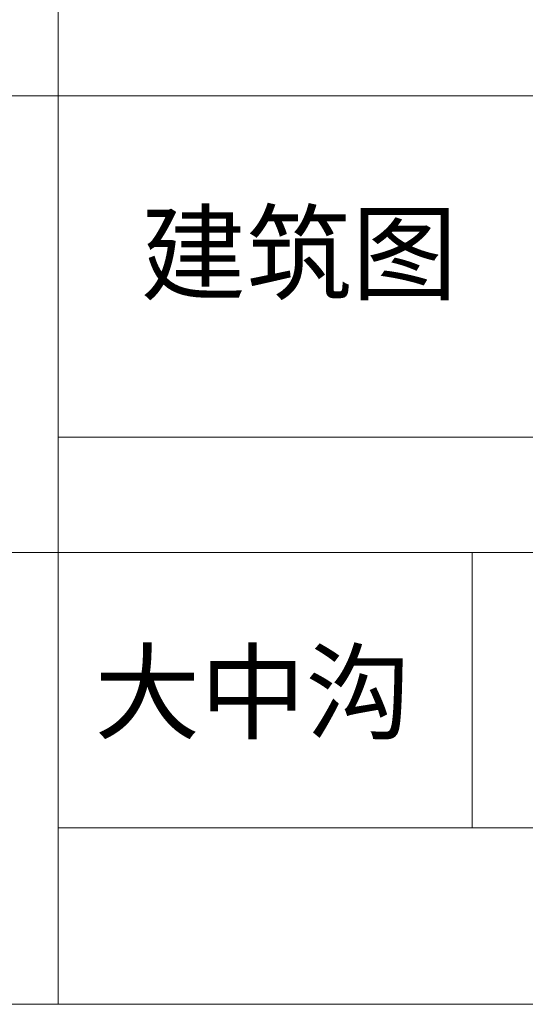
# Model space of a CAD drawing. Extents: x -27255 to 1448651, y 31034 to 8081248.
# Tile 8 of 198: x 582991 to 583461, y 3855111 to 3856027. Entities that reach past the tile are written whole.
import ezdxf

# ---------------------------------------------------------------- set-up
doc = ezdxf.new("R2010")
doc.units = 0
doc.layers.add('0.13文字', color=3, linetype='CONTINUOUS', lineweight=13)
doc.layers.add('文字', color=7, linetype='CONTINUOUS', lineweight=15)
doc.styles.add('-仿宋_GB2312', font='FangSong_GB2312.ttf')

msp = doc.modelspace()

# ---------------------------------------------------------------- linework, layer by layer
at = {"layer": '0.13文字', "lineweight": 13}
msp.add_line((583026.86973, 3871338.12904), (583026.86973, 3855111.18), dxfattribs=at)
at = {"layer": '0.13文字', "linetype": 'Continuous', "lineweight": 13}
for p, q in [((580415.31934, 3855955.93983), (587865.89025, 3855955.93983)), ((580415.31934, 3855531.44199), (587865.89025, 3855531.44199)), ((580415.31934, 3855111.18), (587865.89025, 3855111.18))]:
    msp.add_line(p, q, dxfattribs=at)
at = {"layer": '0.13文字', "lineweight": 13}
for points in [[(583026.86973, 3855955.93983), (583499.8817, 3855955.93983), (583499.8817, 3855638.59655), (583026.86973, 3855638.59655)], [(583026.86973, 3855531.44199), (583411.51427, 3855531.44199), (583411.51427, 3855275.16401), (583026.86973, 3855275.16401)], [(583411.51427, 3855531.44199), (583789.23972, 3855531.44199), (583789.23972, 3855275.16401), (583411.51427, 3855275.16401)]]:
    msp.add_lwpolyline(points, close=True, dxfattribs=at)

# ---------------------------------------------------------------- texts
at = {"layer": '文字', "color": 7, "char_height": 72, "width": 1560.3325491, "attachment_point": 1, "style": '-仿宋_GB2312'}
for s, insert in [('建筑图', (583103.23318, 3855845.68198)), ('大中沟', (583060.4717, 3855437.39424))]:
    msp.add_mtext(s, dxfattribs=dict(at, insert=insert))

doc.saveas('drawing.dxf')
